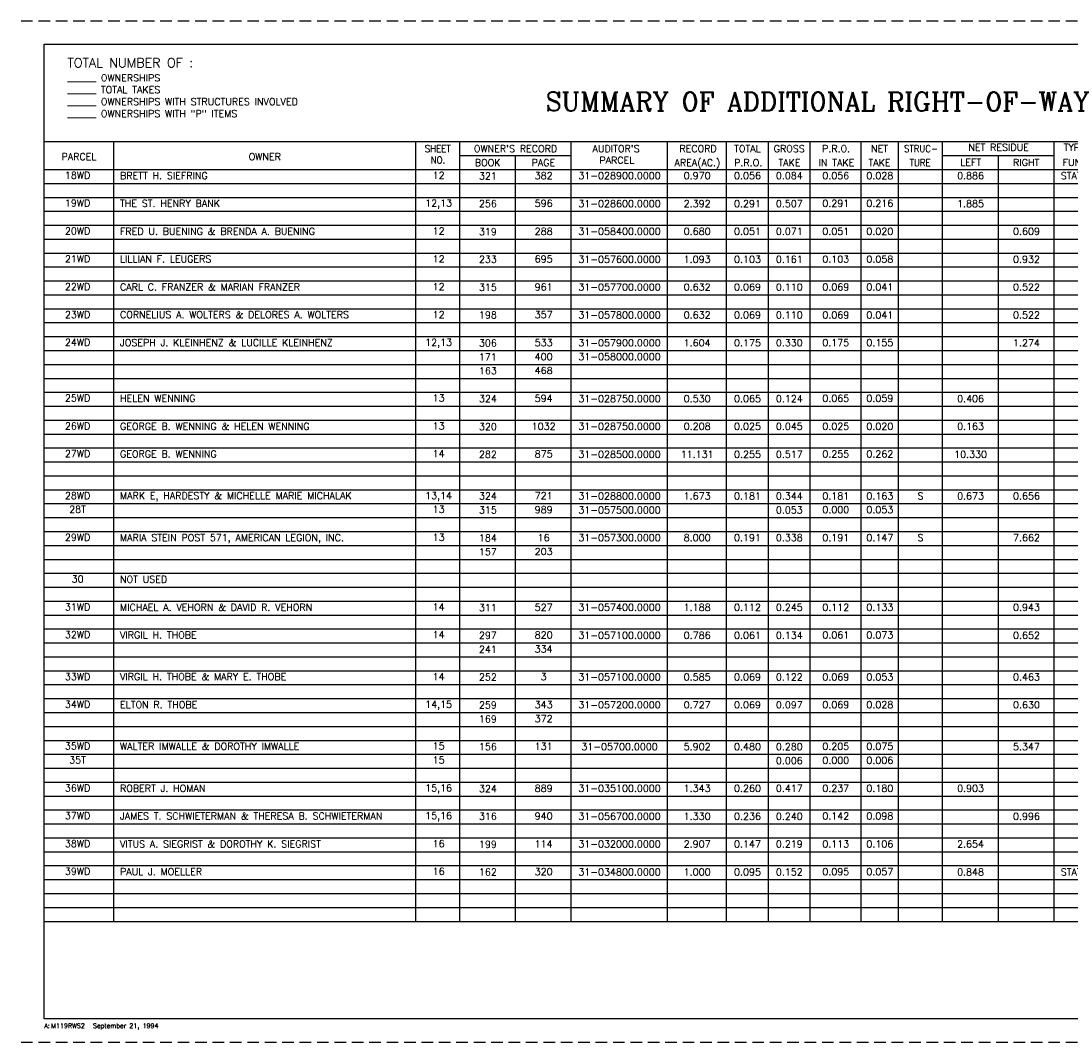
# Model space of a CAD drawing. Extents: x 0 to 34.5, y 0 to 22.
# Tile 1 of 2: x 0 to 22.6, y 0 to 22. Entities that reach past the tile are written whole.
import ezdxf
from ezdxf.enums import TextEntityAlignment as Align

# ---------------------------------------------------------------- set-up
doc = ezdxf.new("R2010")
doc.units = 0
doc.header["$LTSCALE"] = 0.5
doc.linetypes.add('DASHED', pattern=[0.75, 0.5, -0.25])
doc.layers.get('0').update_dxf_attribs({"linetype": 'CONTINUOUS'})
doc.layers.add('BORDER', color=4, linetype='CONTINUOUS')
doc.styles.add('COM8', font='ROMANS', dxfattribs={"width": 0.8})
doc.styles.add('COM9', font='ROMANS', dxfattribs={"width": 0.9})
doc.styles.add('COMPLEX', font='ROMANC')
doc.styles.get("Standard").update_dxf_attribs({"font": 'ROMANS'})

# ---------------------------------------------------------------- blocks, each defined once
blk = doc.blocks.new('DRAWNAME')
blk.add_text('A:', height=0.1).set_placement((0, 0))
for tag, p in [('DRAWNAME', (0.15, 0)), ('DRAWDATE', (1.05, 0))]:
    blk.add_attdef(tag, p, '', height=0.1)
blk = doc.blocks.new('SUM')
at = {"layer": 'BORDER'}
for p, q in [((1.5, -18.9), (1.5, -2.1)), ((8, -18.9), (8, -2.1)), ((8.95, -18.9), (8.95, -2.1)), ((11.35, -18.9), (11.35, -2.1)), ((13.426, -18.9), (13.426, -2.1)), ((14.696, -18.9), (14.696, -2.1)), ((15.596, -18.9), (15.596, -2.1)), ((16.496, -18.9), (16.496, -2.1)), ((17.596, -18.9), (17.596, -2.1)), ((18.396, -18.9), (18.396, -2.1)), ((19.346, -18.9), (19.346, -2.1)), ((21.753, -18.9), (21.753, -2.1)), ((22.603, -18.9), (22.603, -2.1)), ((31.401, -18.9), (31.401, -2.1)), ((8.95, -2.4), (11.35, -2.4)), ((10.15, -18.9), (10.15, -2.4)), ((19.353, -2.4), (21.753, -2.4)), ((20.553, -18.9), (20.553, -2.4)), ((31.401, -2.4), (33.5, -2.4)), ((32.501, -18.9), (32.501, -2.4))]:
    blk.add_line(p, q, dxfattribs=at)
at = {"layer": 'BORDER', "style": 'COM9', "width": 0.9}
for s, p in [('SHEET', (8.475, -2.323)), ('STRUC-', (18.882, -2.324))]:
    blk.add_text(s, height=0.15, dxfattribs=at).set_placement(p, align=Align.CENTER)
at = {"layer": 'BORDER'}
for s, p in [("OWNER'S RECORD", (10.15, -2.325)), ('RECORD', (14.081, -2.325)), ('TOTAL', (15.144, -2.325)), ('GROSS', (16.044, -2.325)), ('P.R.O.', (17.053, -2.325)), ('NET', (17.989, -2.325)), ('NET RESIDUE', (20.553, -2.3)), ('TYPE', (22.191, -2.3)), ('AS ACQUIRED', (32.454, -2.321)), ('PARCEL', (0.75, -2.5)), ('OWNER', (4.75, -2.5)), ('BOOK', (9.55, -2.625)), ('PAGE', (10.75, -2.625)), ('AREA(AC.)', (14.067, -2.625)), ('P.R.O.', (15.161, -2.625)), ('TAKE', (16.05, -2.625)), ('IN TAKE', (17.061, -2.625)), ('TAKE', (17.989, -2.625)), ('LEFT', (19.953, -2.621)), ('RIGHT', (21.147, -2.624)), ('FUND', (22.2, -2.624)), ('REMARKS & PERSONALTY', (27.063, -2.5)), ('BOOK', (31.955, -2.638)), ('PAGE', (32.999, -2.638))]:
    blk.add_text(s, height=0.15, dxfattribs=at).set_placement(p, align=Align.CENTER)
for s, p in [("AUDITOR'S ", (11.809, -2.324)), ('PARCEL', (11.956, -2.574))]:
    blk.add_text(s, height=0.15, dxfattribs=at).set_placement(p)
at = {"layer": 'BORDER', "style": 'COM9', "width": 0.9}
for s, p in [(' NO.', (8.231, -2.573)), ('TURE', (18.638, -2.625))]:
    blk.add_text(s, height=0.15, dxfattribs=at).set_placement(p)
blk = doc.blocks.new('PARCELM')
for tag, p in [('PAR', (0.718, 0.1)), ('SHN', (8.494, 0.1)), ('ORB', (9.554, 0.087)), ('ORP', (10.755, 0.094)), ('AP', (12.39, 0.09)), ('RECA', (14.061, 0.09)), ('TOPRO', (15.146, 0.09)), ('GRST', (16.046, 0.09)), ('PROTK', (17.046, 0.093)), ('NTTK', (17.996, 0.093)), ('STR', (18.871, 0.09)), ('NRL', (19.95, 0.09)), ('NRR', (21.153, 0.09)), ('TPF', (22.178, 0.09)), ('AAB', (31.951, 0.09)), ('AAP', (33.001, 0.09))]:
    blk.add_attdef(tag, text='', height=0.15).set_placement(p, align=Align.CENTER)
for tag, p in [('OWN', (1.632, 0.094)), ('REM', (22.714, 0.091))]:
    blk.add_attdef(tag, p, '', height=0.15)

msp = doc.modelspace()

# ---------------------------------------------------------------- linework, layer by layer
at = {"layer": 'BORDER', "linetype": 'DASHED'}
for p, q in [((0, 22), (34.5, 22)), ((0, 0), (34.5, 0))]:
    msp.add_line(p, q, dxfattribs=at)
at = {"layer": 'BORDER'}
for p, q in [((0.5, 21.5), (34, 21.5)), ((0.5, 0.5), (0.5, 21.5)), ((0.5, 19.4), (34, 19.4)), ((0.5, 18.8), (34, 18.8)), ((0.5, 18.5), (34, 18.5)), ((0.5, 18.2), (34, 18.2)), ((0.5, 17.9), (34, 17.9)), ((0.5, 17.6), (34, 17.6)), ((0.5, 17.3), (34, 17.3)), ((0.5, 17), (34, 17)), ((0.5, 16.7), (34, 16.7)), ((0.5, 16.4), (34, 16.4)), ((0.5, 16.1), (34, 16.1)), ((0.5, 15.8), (34, 15.8)), ((0.5, 15.5), (34, 15.5)), ((0.5, 15.2), (34, 15.2)), ((0.5, 14.9), (34, 14.9)), ((0.5, 14.6), (34, 14.6)), ((0.5, 14.3), (34, 14.3)), ((0.5, 14), (34, 14)), ((0.5, 13.7), (34, 13.7)), ((0.5, 13.4), (34, 13.4)), ((0.5, 13.1), (34, 13.1)), ((0.5, 12.8), (34, 12.8)), ((0.5, 12.5), (34, 12.5)), ((0.5, 12.2), (34, 12.2)), ((0.5, 11.9), (34, 11.9)), ((0.5, 11.6), (34, 11.6)), ((0.5, 11.3), (34, 11.3)), ((0.5, 11), (34, 11)), ((0.5, 10.7), (34, 10.7)), ((0.5, 10.4), (34, 10.4)), ((0.5, 10.1), (34, 10.1)), ((0.5, 9.8), (34, 9.8)), ((0.5, 9.5), (34, 9.5)), ((0.5, 9.2), (34, 9.2)), ((0.5, 8.9), (34, 8.9)), ((0.5, 8.6), (34, 8.6)), ((0.5, 8.3), (34, 8.3)), ((0.5, 8), (34, 8)), ((0.5, 7.7), (34, 7.7)), ((0.5, 7.4), (34, 7.4)), ((0.5, 7.1), (34, 7.1)), ((0.5, 6.8), (34, 6.8)), ((0.5, 6.5), (34, 6.5)), ((0.5, 6.2), (34, 6.2)), ((0.5, 5.9), (34, 5.9)), ((0.5, 5.6), (34, 5.6)), ((0.5, 5.3), (34, 5.3)), ((0.5, 5), (34, 5)), ((0.5, 4.7), (34, 4.7)), ((0.5, 4.4), (34, 4.4)), ((0.5, 4.1), (34, 4.1)), ((0.5, 3.8), (34, 3.8)), ((0.5, 3.5), (34, 3.5)), ((0.5, 3.2), (34, 3.2)), ((0.5, 2.9), (34, 2.9)), ((0.5, 2.6), (34, 2.6)), ((34, 0.5), (0.5, 0.5))]:
    msp.add_line(p, q, dxfattribs=at)

# ---------------------------------------------------------------- block references
msp.add_blockref('SUM', (0.5, 21.5))
for name, p, values in [('PARCELM', (0.5, 18.5), {'PAR': '18WD', 'OWN': 'BRETT H. SIEFRING', 'SHN': '12', 'ORB': '321', 'ORP': '382', 'AP': '31-028900.0000', 'RECA': '0.970', 'TOPRO': '0.056', 'GRST': '0.084', 'PROTK': '0.056', 'NTTK': '0.028', 'NRL': '0.886', 'TPF': 'STATE'}), ('PARCELM', (0.5, 17.9), {'PAR': '19WD', 'OWN': 'THE ST. HENRY BANK', 'SHN': '12,13', 'ORB': '256', 'ORP': '596', 'AP': '31-028600.0000', 'RECA': '2.392', 'TOPRO': '0.291', 'GRST': '0.507', 'PROTK': '0.291', 'NTTK': '0.216', 'NRL': '1.885'}), ('PARCELM', (0.5, 17.3), {'PAR': '20WD', 'OWN': 'FRED U. BUENING & BRENDA A. BUENING', 'SHN': '12', 'ORB': '319', 'ORP': '288', 'AP': '31-058400.0000', 'RECA': '0.680', 'TOPRO': '0.051', 'GRST': '0.071', 'PROTK': '0.051', 'NTTK': '0.020', 'NRR': '0.609'}), ('PARCELM', (0.5, 16.7), {'PAR': '21WD', 'OWN': 'LILLIAN F. LEUGERS', 'SHN': '12', 'ORB': '233', 'ORP': '695', 'AP': '31-057600.0000', 'RECA': '1.093', 'TOPRO': '0.103', 'GRST': '0.161', 'PROTK': '0.103', 'NTTK': '0.058', 'NRR': '0.932'}), ('PARCELM', (0.5, 16.1), {'PAR': '22WD', 'OWN': 'CARL C. FRANZER & MARIAN FRANZER', 'SHN': '12', 'ORB': '315', 'ORP': '961', 'AP': '31-057700.0000', 'RECA': '0.632', 'TOPRO': '0.069', 'GRST': '0.110', 'PROTK': '0.069', 'NTTK': '0.041', 'NRR': '0.522'}), ('PARCELM', (0.5, 15.5), {'PAR': '23WD', 'OWN': 'CORNELIUS A. WOLTERS & DELORES A. WOLTERS', 'SHN': '12', 'ORB': '198', 'ORP': '357', 'AP': '31-057800.0000', 'RECA': '0.632', 'TOPRO': '0.069', 'GRST': '0.110', 'PROTK': '0.069', 'NTTK': '0.041', 'NRR': '0.522'}), ('PARCELM', (0.5, 14.9), {'PAR': '24WD', 'OWN': 'JOSEPH J. KLEINHENZ & LUCILLE KLEINHENZ', 'SHN': '12,13', 'ORB': '306', 'ORP': '533', 'AP': '31-057900.0000', 'RECA': '1.604', 'TOPRO': '0.175', 'GRST': '0.330', 'PROTK': '0.175', 'NTTK': '0.155', 'NRR': '1.274'}), ('PARCELM', (0.5, 14.6), {'ORB': '171', 'ORP': '400', 'AP': '31-058000.0000'}), ('PARCELM', (0.5, 14.3), {'ORB': '163', 'ORP': '468'}), ('PARCELM', (0.5, 13.7), {'PAR': '25WD', 'OWN': 'HELEN WENNING', 'SHN': '13', 'ORB': '324', 'ORP': '594', 'AP': '31-028750.0000', 'RECA': '0.530', 'TOPRO': '0.065', 'GRST': '0.124', 'PROTK': '0.065', 'NTTK': '0.059', 'NRL': '0.406'}), ('PARCELM', (0.5, 13.1), {'PAR': '26WD', 'OWN': 'GEORGE B. WENNING & HELEN WENNING', 'SHN': '13', 'ORB': '320', 'ORP': '1032', 'AP': '31-028750.0000', 'RECA': '0.208', 'TOPRO': '0.025', 'GRST': '0.045', 'PROTK': '0.025', 'NTTK': '0.020', 'NRL': '0.163'}), ('PARCELM', (0.5, 12.5), {'PAR': '27WD', 'OWN': 'GEORGE B. WENNING', 'SHN': '14', 'ORB': '282', 'ORP': '875', 'AP': '31-028500.0000', 'RECA': '11.131', 'TOPRO': '0.255', 'GRST': '0.517', 'PROTK': '0.255', 'NTTK': '0.262', 'NRL': '10.330'}), ('PARCELM', (0.5, 11.6), {'PAR': '28WD', 'OWN': 'MARK E, HARDESTY & MICHELLE MARIE MICHALAK', 'SHN': '13,14', 'ORB': '324', 'ORP': '721', 'AP': '31-028800.0000', 'RECA': '1.673', 'TOPRO': '0.181', 'GRST': '0.344', 'PROTK': '0.181', 'NTTK': '0.163', 'STR': 'S', 'NRL': '0.673', 'NRR': '0.656', 'REM': 'S = SIGN', 'AAB': '334', 'AAP': '187'}), ('PARCELM', (0.5, 11.3), {'PAR': '28T', 'SHN': '13', 'ORB': '315', 'ORP': '989', 'AP': '31-057500.0000', 'GRST': '0.053', 'PROTK': '0.000', 'NTTK': '0.053', 'REM': 'CONSTRUCT DRIVE, GRADE & SEED.                        12 MONTHS', 'AAB': '334', 'AAP': '187'}), ('PARCELM', (0.5, 10.4), {'ORB': '157', 'ORP': '203'}), ('PARCELM', (0.5, 9.8), {'PAR': '30', 'OWN': 'NOT USED'}), ('PARCELM', (0.5, 9.2), {'PAR': '31WD', 'OWN': 'MICHAEL A. VEHORN & DAVID R. VEHORN', 'SHN': '14', 'ORB': '311', 'ORP': '527', 'AP': '31-057400.0000', 'RECA': '1.188', 'TOPRO': '0.112', 'GRST': '0.245', 'PROTK': '0.112', 'NTTK': '0.133', 'NRR': '0.943'}), ('PARCELM', (0.5, 8.6), {'PAR': '32WD', 'OWN': 'VIRGIL H. THOBE', 'SHN': '14', 'ORB': '297', 'ORP': '820', 'AP': '31-057100.0000', 'RECA': '0.786', 'TOPRO': '0.061', 'GRST': '0.134', 'PROTK': '0.061', 'NTTK': '0.073', 'NRR': '0.652'}), ('PARCELM', (0.5, 8.3), {'ORB': '241', 'ORP': '334'}), ('PARCELM', (0.5, 7.7), {'PAR': '33WD', 'OWN': 'VIRGIL H. THOBE & MARY E. THOBE', 'SHN': '14', 'ORB': '252', 'ORP': '3', 'AP': '31-057100.0000', 'RECA': '0.585', 'TOPRO': '0.069', 'GRST': '0.122', 'PROTK': '0.069', 'NTTK': '0.053', 'NRR': '0.463'}), ('PARCELM', (0.5, 7.1), {'PAR': '34WD', 'OWN': 'ELTON R. THOBE ', 'SHN': '14,15', 'ORB': '259', 'ORP': '343', 'AP': '31-057200.0000', 'RECA': '0.727', 'TOPRO': '0.069', 'GRST': '0.097', 'PROTK': '0.069', 'NTTK': '0.028', 'NRR': '0.630'}), ('PARCELM', (0.5, 6.8), {'ORB': '169', 'ORP': '372'}), ('PARCELM', (0.5, 6.2), {'PAR': '35WD', 'OWN': 'WALTER IMWALLE & DOROTHY IMWALLE', 'SHN': '15', 'ORB': '156', 'ORP': '131', 'AP': '31-05700.0000', 'RECA': '5.902', 'TOPRO': '0.480', 'GRST': '0.280', 'PROTK': '0.205', 'NTTK': '0.075', 'NRR': '5.347'}), ('PARCELM', (0.5, 5.9), {'PAR': '35T', 'SHN': '15', 'GRST': '0.006', 'PROTK': '0.000', 'NTTK': '0.006', 'REM': 'CONSTRUCT DRIVE, GRADE & SEED.                        12 MONTHS'}), ('PARCELM', (0.5, 5.3), {'PAR': '36WD', 'OWN': 'ROBERT J. HOMAN', 'SHN': '15,16', 'ORB': '324', 'ORP': '889', 'AP': '31-035100.0000', 'RECA': '1.343', 'TOPRO': '0.260', 'GRST': '0.417', 'PROTK': '0.237', 'NTTK': '0.180', 'NRL': '0.903'}), ('PARCELM', (0.5, 4.7), {'PAR': '37WD', 'OWN': 'JAMES T. SCHWIETERMAN & THERESA B. SCHWIETERMAN', 'SHN': '15,16', 'ORB': '316', 'ORP': '940', 'AP': '31-056700.0000', 'RECA': '1.330', 'TOPRO': '0.236', 'GRST': '0.240', 'PROTK': '0.142', 'NTTK': '0.098', 'NRR': '0.996'}), ('PARCELM', (0.5, 4.1), {'PAR': '38WD', 'OWN': 'VITUS A. SIEGRIST & DOROTHY K. SIEGRIST', 'SHN': '16', 'ORB': '199', 'ORP': '114', 'AP': '31-032000.0000', 'RECA': '2.907', 'TOPRO': '0.147', 'GRST': '0.219', 'PROTK': '0.113', 'NTTK': '0.106', 'NRL': '2.654'}), ('PARCELM', (0.5, 3.5), {'PAR': '39WD', 'OWN': 'PAUL J. MOELLER', 'SHN': '16', 'ORB': '162', 'ORP': '320', 'AP': '31-034800.0000', 'RECA': '1.000', 'TOPRO': '0.095', 'GRST': '0.152', 'PROTK': '0.095', 'NTTK': '0.057', 'NRL': '0.848', 'TPF': 'STATE'}), ('DRAWNAME', (0.5, 0.3), {'DRAWNAME': 'M119RWS2', 'DRAWDATE': 'September 21, 1994'})]:
    msp.add_blockref(name, p).add_auto_attribs(values)
ref = msp.add_blockref('PARCELM', (0.5, 10.7))
ref.add_attrib('PAR', '29WD', dxfattribs={"height": 0.15}).set_placement((1.218, 10.8), align=Align.CENTER)
ref.add_attrib('OWN', 'MARIA STEIN POST 571, AMERICAN LEGION, INC.', (2.132, 10.794), dxfattribs={"height": 0.15})
ref.add_attrib('SHN', '13', dxfattribs={"height": 0.15}).set_placement((8.994, 10.8), align=Align.CENTER)
ref.add_attrib('ORB', '184', dxfattribs={"height": 0.15}).set_placement((10.054, 10.787), align=Align.CENTER)
ref.add_attrib('ORP', '16', dxfattribs={"height": 0.15}).set_placement((11.255, 10.794), align=Align.CENTER)
ref.add_attrib('AP', '31-057300.0000', dxfattribs={"height": 0.15}).set_placement((12.89, 10.79), align=Align.CENTER)
ref.add_attrib('RECA', '8.000', dxfattribs={"height": 0.15}).set_placement((14.561, 10.79), align=Align.CENTER)
ref.add_attrib('TOPRO', '0.191', dxfattribs={"height": 0.15}).set_placement((15.646, 10.79), align=Align.CENTER)
ref.add_attrib('GRST', '0.338', dxfattribs={"height": 0.15}).set_placement((16.546, 10.79), align=Align.CENTER)
ref.add_attrib('PROTK', '0.191', dxfattribs={"height": 0.15}).set_placement((17.546, 10.793), align=Align.CENTER)
ref.add_attrib('NTTK', '0.147', dxfattribs={"height": 0.15}).set_placement((18.496, 10.793), align=Align.CENTER)
ref.add_attrib('STR', 'S', dxfattribs={"height": 0.15}).set_placement((19.371, 10.79), align=Align.CENTER)
ref.add_attrib('NRR', '7.662', dxfattribs={"height": 0.15}).set_placement((21.653, 10.79), align=Align.CENTER)
ref.add_attrib('REM', 'S = SIGN', (23.214, 10.791), dxfattribs={"height": 0.15})
ref.add_attrib('AAB', '334', dxfattribs={"height": 0.15}).set_placement((32.451, 10.79), align=Align.CENTER)
ref.add_attrib('AAP', '323-329', dxfattribs={"height": 0.15, "style": 'COM8', "width": 0.8}).set_placement((33.501, 10.79), align=Align.CENTER)

# ---------------------------------------------------------------- texts
for s, height, p in [('TOTAL NUMBER OF :', 0.2, (1, 21)), ('______ OWNERSHIPS', 0.15, (1, 20.7)), ('______ TOTAL TAKES', 0.15, (1, 20.443)), ('______ OWNERSHIPS WITH STRUCTURES INVOLVED', 0.15, (1, 20.186)), ('______ OWNERSHIPS WITH "P" ITEMS', 0.15, (1, 19.929))]:
    msp.add_text(s, height=height, dxfattribs=at).set_placement(p)
at = {"layer": 'BORDER', "style": 'COMPLEX'}
msp.add_text('SUMMARY OF ADDITIONAL RIGHT-OF-WAY', height=0.4, dxfattribs=at).set_placement((17.239, 20.063), align=Align.CENTER)

doc.saveas('drawing.dxf')
